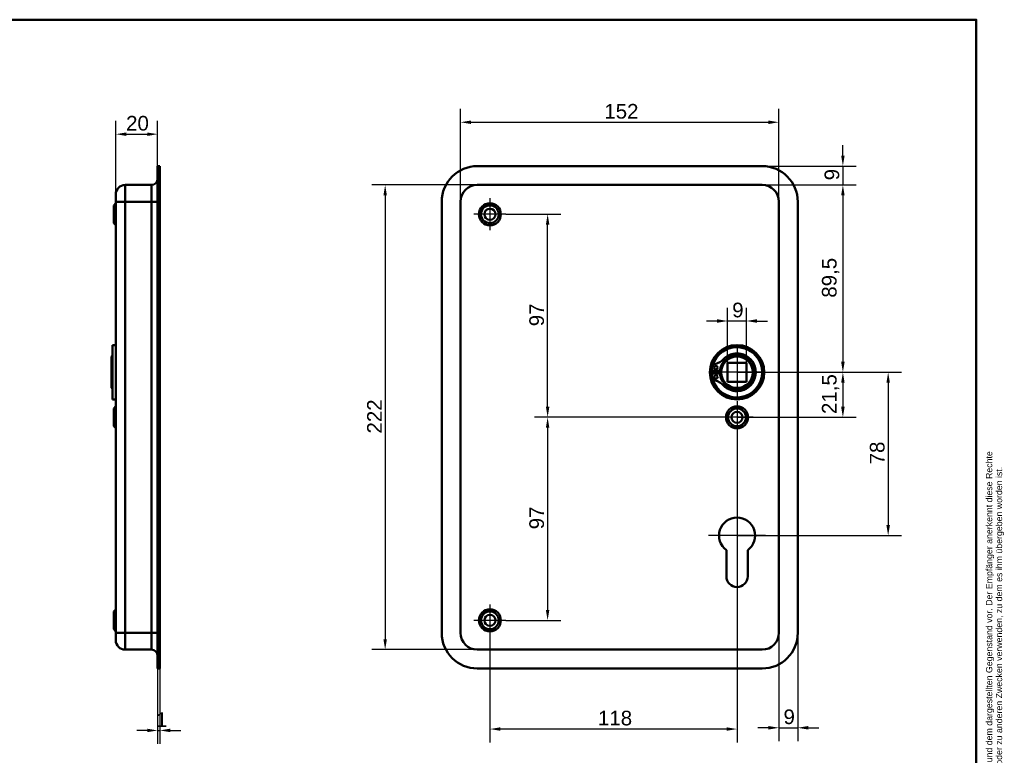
# Model space of a CAD drawing. Header units: millimetres. Extents: x 20 to 833, y 20 to 574.
# Tile 3 of 3: x 363 to 833, y 223 to 574. Entities that reach past the tile are written whole.
import ezdxf
from ezdxf.enums import TextEntityAlignment as Align

# ---------------------------------------------------------------- set-up
doc = ezdxf.new("R2010")
doc.units = ezdxf.units.MM
doc.header["$LTSCALE"] = 2
for name, color, linetype, lineweight in [('Bemaßungen(DIN)', 7, 'Continuous', 25), ('Mittelpunktmarkierung(DIN)', 7, 'Continuous', 25), ('Sichtbare Kanten(DIN)', 7, 'Continuous', 50), ('Sichtbare tangentiale Kanten(DIN)', 7, 'Continuous', 50), ('Skizziergeometrie(DIN)', 7, 'Continuous', 50), ('Skizzierlinie(DIN)', 7, 'Continuous', 25), ('Symbole(DIN)', 7, 'Continuous', 25)]:
    doc.layers.add(name, color=color, linetype=linetype, lineweight=lineweight)
doc.styles.add('Aktuell-DIN', font='arial.ttf')
doc.styles.add('STANDARD-DIN~0', font='arial.ttf')
doc.styles.add('Textstil10', font='arial.ttf')
doc.styles.add('Textstil41', font='arial.ttf', dxfattribs={"width": 0.8})
doc.styles.add('Textstil83', font='arial.ttf', dxfattribs={"width": 0.8})
doc.dimstyles.new('CAD-LAN', dxfattribs={"dimscale": 2, "dimtxt": 3.5, "dimasz": 2.5, "dimexe": 3.175, "dimexo": 0, "dimgap": 0.8, "dimtad": 1, "dimrnd": 1e-08, "dimtxsty": 'STANDARD-DIN~0', "dimcen": 0.09, "dimdle": 10, "dimclrd": 250, "dimclre": 250, "dimclrt": 250, "dimadec": 0, "dimazin": 2, "dimtfac": 1, "dimtmove": 0, "dimatfit": 3, "dimfxl": 1, "dimtolj": 1, "dimtzin": 0, "dimlwd": 25, "dimlwe": 25, "dimarcsym": 0})

# ---------------------------------------------------------------- blocks, each defined once
blk = doc.blocks.new('Ränder Standardrahmen')
at = {"layer": 'Skizziergeometrie(DIN)', "flags": 128}
blk.add_lwpolyline([(10, 10), (10, 287), (410, 287), (410, 10), (10, 10)], dxfattribs=at)
blk = doc.blocks.new('Schriftfelder Heusser')
at = {"layer": 'Skizziergeometrie(DIN)'}
for p, q in [((101, 229.92), (101, 236.92)), ((101, 236.92), (291, 236.92)), ((111, 229.92), (111, 236.92)), ((123, 229.92), (123, 236.92)), ((232, 229.92), (232, 236.92)), ((256, 229.92), (256, 236.92)), ((291, 236.92), (291, 229.92)), ((101, 191.42), (101, 229.92)), ((101, 229.92), (291, 229.92)), ((111, 229.92), (111, 221.42)), ((123, 229.92), (123, 221.42)), ((232, 229.92), (232, 221.42)), ((256, 229.92), (256, 221.42)), ((291, 229.92), (291, 191.42)), ((101, 221.42), (291, 221.42)), ((150, 221.42), (150, 204.42)), ((198.85, 221.42), (198.85, 204.42)), ((216.35, 221.42), (216.35, 204.42)), ((238.35, 221.42), (238.35, 204.42)), ((278, 221.42), (278, 191.42)), ((278, 208.67), (291, 208.67)), ((101, 204.42), (291, 204.42)), ((142, 204.42), (142, 191.42)), ((236, 204.42), (236, 191.42)), ((278, 200.17), (291, 200.17)), ((291, 191.42), (101, 191.42))]:
    blk.add_line(p, q, dxfattribs=at)
at = {"layer": 'Skizzierlinie(DIN)'}
for p, q in [((113.5, 221.42), (113.5, 204.42)), ((118, 221.42), (118, 204.42)), ((162.35, 221.42), (162.35, 204.42)), ((166.85, 221.42), (166.85, 204.42)), ((113.5, 217.17), (150, 217.17)), ((162.35, 217.17), (278, 217.17)), ((113.5, 212.92), (150, 212.92)), ((162.35, 212.92), (278, 212.92)), ((113.5, 208.67), (150, 208.67)), ((162.35, 208.67), (278, 208.67))]:
    blk.add_line(p, q, dxfattribs=at)
for centre in [(115.75, 219.25), (164.6, 219.25), (115.75, 215.04), (164.6, 215.04), (115.75, 210.79), (164.6, 210.79), (115.75, 206.54), (164.6, 206.54)]:
    blk.add_circle(centre, 1.75, dxfattribs=at)
at = {"layer": 'Symbole(DIN)', "color": 7, "insert": (293.33, 191.7), "char_height": 1.5, "width": 182.3003, "attachment_point": 1, "rotation": 90, "line_spacing_factor": 0.944221, "style": 'Aktuell-DIN'}
blk.add_mtext('\\fArial|b0|i0;\\H1.5000;Die Schlossfabrik Heusser AG ist Eigentümerin dieses Dokumentes und behält sich alle Rechte an diesem und dem dargestellten Gegenstand vor. Der Empfänger anerkennt diese Rechte\\Pund wird das Dokument nicht ohne schriftliche Ermächtigung der Eigentümerin Dritten zugänglich machen oder zu anderen Zwecken verwenden, zu dem es ihm übergeben worden ist.\\P ', dxfattribs=at)
at = {"layer": 'Symbole(DIN)', "color": 179, "true_color": 0x262659, "style": 'Aktuell-DIN'}
for s, insert, char_height, attachment_point in [('Pos.', (106, 227), 2.489, 2), ('Menge', (117, 227), 2.489, 2), ('Benennung', (125.81, 225.38), 2.489, 4), ('B-Nummer', (234.74, 225.62), 2.489, 4), ('Material', (265.02, 225.62), 2.489, 5), ('\\fArial|b0|i0;a', (115.81, 219.53), 2, 5), ('\\fArial|b0|i0;e', (164.54, 219.53), 2, 5), ('\\fArial|b0|i0;Gezeichnet', (200.05, 219.23), 2, 4), ('\\fArial|b0|i0;f', (164.55, 215.06), 2, 5), ('\\fArial|b0|i0;b', (115.75, 215), 2, 5), ('\\fArial|b0|i0;Freigegeben', (199.92, 216), 2, 1), ('\\fArial|b0|i0;g', (164.63, 211.05), 2, 5), ('\\fArial|b0|i0;Projekt', (200, 211.98), 2, 1), ('\\fArial|b0|i0;c', (115.75, 211.01), 2, 5), ('\\fArial|b0|i0;d', (115.76, 206.55), 2, 5), ('\\fArial|b0|i0;h', (164.55, 206.57), 2, 5), ('\\fArial|b0|i0;CAD-Nr.', (200, 207.5), 2, 1), ('\\fArial|b0|i0;\\H2.0000;Massstab', (284.39, 206.37), 2, 5), ('\\fArial|b0|i0;\\H2.0000;Baugruppe', (143.1, 203.73), 2, 1), ('\\fArial|b0|i0;Zeichnungs-Nr.', (237, 203.5), 2, 1), ('\\fArial|b0|i0;\\H2.5000;4853 Murgenthal', (113.33, 192.46), 2.5, 7)]:
    blk.add_mtext(s, dxfattribs=dict(at, insert=insert, char_height=char_height, attachment_point=attachment_point))
at = {"layer": 'Symbole(DIN)', "color": 179, "true_color": 0x262659, "attachment_point": 5, "style": 'Aktuell-DIN'}
for s, insert, char_height, width in [('Änd.', (107.21, 213), 2.489, 12.3494), ('Änd.', (156.12, 212.76), 2.489, 12.3494), ('\\fArial|b0|i0;Änderung', (284.51, 202.33), 2, 12.1143)]:
    blk.add_mtext(s, dxfattribs=dict(at, insert=insert, char_height=char_height, width=width))
at = {"layer": 'Symbole(DIN)', "color": 7, "insert": (143.1, 196.62), "char_height": 4.5, "width": 90.18, "attachment_point": 4, "style": 'Aktuell-DIN'}
blk.add_mtext('\\fArial|b0|i0;\\W0.90;\\H4.5000;Heusser-Muschel Serie 3', dxfattribs=at)
at = {"layer": 'Symbole(DIN)', "color": 179, "true_color": 0x262659, "style": 'Textstil10'}
blk.add_attdef('ERSTELLUNGSDATUM_001', (217.26, 218.29), '', height=2, dxfattribs=at)
at = {"layer": 'Symbole(DIN)', "color": 179, "true_color": 0x262659}
for tag, height, style, p in [('AUTOR', 2.49, 'Aktuell-DIN', (240.03, 219.26)), ('KONTROLLDATUM', 2, 'Textstil10', (217.42, 215.04)), ('KONTROLLIERT_VON', 2, 'Textstil10', (239.98, 215.05))]:
    blk.add_attdef(tag, text='', height=height, dxfattribs=dict(at, style=style)).set_placement(p, align=Align.MIDDLE_LEFT)
at = {"layer": 'Symbole(DIN)', "color": 7, "style": 'Textstil83', "width": 0.8}
blk.add_attdef('Anfänglicher_Ansichtsmaßstab_001', (281.57, 213.34), '', height=2.3, dxfattribs=at)
at = {"layer": 'Symbole(DIN)', "color": 179, "true_color": 0x262659, "style": 'Textstil10'}
blk.add_attdef('PROJEKT', text='', height=2, dxfattribs=at).set_placement((217.77, 209.72), align=Align.BOTTOM_LEFT)
at = {"layer": 'Symbole(DIN)', "color": 7, "style": 'Textstil41', "width": 0.8}
blk.add_attdef('STATUS', text='', height=5, dxfattribs=at).set_placement((284.53, 195.86), align=Align.MIDDLE_CENTER)
blk = doc.blocks.new('*D8')
at = {"layer": 'Bemaßungen(DIN)', "color": 250, "linetype": 'Continuous', "lineweight": 25, "true_color": 0x3f3f3f, "transparency": 16777216}
for p, q in [((573.78, 487.06), (573.78, 531.35)), ((725.78, 487.06), (725.78, 531.35)), ((578.78, 525), (720.78, 525))]:
    blk.add_line(p, q, dxfattribs=at)
at = {"layer": 'Bemaßungen(DIN)', "color": 250, "linetype": 'Continuous', "true_color": 0x3f3f3f, "transparency": 16777216}
for points in [[(578.78, 525.83), (578.78, 524.16), (573.78, 525)], [(720.78, 525.83), (720.78, 524.16), (725.78, 525)]]:
    blk.add_solid(points, dxfattribs=at)
at = {"layer": 'Defpoints', "color": 0, "linetype": 'Continuous', "transparency": 16777216}
for p in [(725.78, 525), (573.78, 487.06), (725.78, 487.06)]:
    blk.add_point(p, dxfattribs=at)
at = {"layer": 'Bemaßungen(DIN)', "color": 250, "linetype": 'Continuous', "lineweight": 25, "true_color": 0x3f3f3f, "transparency": 16777216, "insert": (642.41, 533.74), "char_height": 7, "attachment_point": 1, "style": 'STANDARD-DIN~0'}
blk.add_mtext('\\A1;152', dxfattribs=at)
blk = doc.blocks.new('*D9')
at = {"layer": 'Bemaßungen(DIN)', "color": 250, "linetype": 'Continuous', "lineweight": 25, "true_color": 0x3f3f3f, "transparency": 16777216}
for p, q in [((581.78, 495.06), (531.43, 495.06)), ((537.78, 490.06), (537.78, 278.06)), ((581.78, 273.06), (531.43, 273.06))]:
    blk.add_line(p, q, dxfattribs=at)
at = {"layer": 'Bemaßungen(DIN)', "color": 250, "linetype": 'Continuous', "true_color": 0x3f3f3f, "transparency": 16777216}
for points in [[(536.95, 490.06), (538.61, 490.06), (537.78, 495.06)], [(536.95, 278.06), (538.61, 278.06), (537.78, 273.06)]]:
    blk.add_solid(points, dxfattribs=at)
at = {"layer": 'Defpoints', "color": 0, "linetype": 'Continuous', "transparency": 16777216}
for p in [(581.78, 495.06), (537.78, 273.06), (581.78, 273.06)]:
    blk.add_point(p, dxfattribs=at)
at = {"layer": 'Bemaßungen(DIN)', "color": 250, "linetype": 'Continuous', "lineweight": 25, "true_color": 0x3f3f3f, "transparency": 16777216, "insert": (529.15, 376.3), "char_height": 7, "attachment_point": 1, "rotation": 90, "style": 'STANDARD-DIN~0'}
blk.add_mtext('\\A1;222', dxfattribs=at)
blk = doc.blocks.new('*D10')
at = {"layer": 'Bemaßungen(DIN)', "color": 250, "linetype": 'Continuous', "lineweight": 25, "true_color": 0x3f3f3f, "transparency": 16777216}
for p, q in [((705.78, 405.56), (762.68, 405.56)), ((756.33, 400.56), (756.33, 389.06)), ((705.78, 384.06), (762.68, 384.06))]:
    blk.add_line(p, q, dxfattribs=at)
at = {"layer": 'Bemaßungen(DIN)', "color": 250, "linetype": 'Continuous', "true_color": 0x3f3f3f, "transparency": 16777216}
for points in [[(755.5, 400.56), (757.16, 400.56), (756.33, 405.56)], [(755.5, 389.06), (757.16, 389.06), (756.33, 384.06)]]:
    blk.add_solid(points, dxfattribs=at)
at = {"layer": 'Defpoints', "color": 0, "linetype": 'Continuous', "transparency": 16777216}
for p in [(705.78, 405.56), (705.78, 384.06), (756.33, 384.06)]:
    blk.add_point(p, dxfattribs=at)
at = {"layer": 'Bemaßungen(DIN)', "color": 250, "linetype": 'Continuous', "lineweight": 25, "true_color": 0x3f3f3f, "transparency": 16777216, "insert": (746.32, 385.63), "char_height": 7, "attachment_point": 1, "rotation": 90, "style": 'STANDARD-DIN~0'}
blk.add_mtext('\\A1;21,5', dxfattribs=at)
blk = doc.blocks.new('*D11')
at = {"layer": 'Bemaßungen(DIN)', "color": 250, "linetype": 'Continuous', "lineweight": 25, "true_color": 0x3f3f3f, "transparency": 16777216}
for p, q in [((717.78, 495.06), (762.68, 495.06)), ((756.33, 490.06), (756.33, 410.56)), ((705.78, 405.56), (762.68, 405.56))]:
    blk.add_line(p, q, dxfattribs=at)
at = {"layer": 'Bemaßungen(DIN)', "color": 250, "linetype": 'Continuous', "true_color": 0x3f3f3f, "transparency": 16777216}
for points in [[(755.5, 490.06), (757.16, 490.06), (756.33, 495.06)], [(755.5, 410.56), (757.16, 410.56), (756.33, 405.56)]]:
    blk.add_solid(points, dxfattribs=at)
at = {"layer": 'Defpoints', "color": 0, "linetype": 'Continuous', "transparency": 16777216}
for p in [(717.78, 495.06), (705.78, 405.56), (756.33, 405.56)]:
    blk.add_point(p, dxfattribs=at)
at = {"layer": 'Bemaßungen(DIN)', "color": 250, "linetype": 'Continuous', "lineweight": 25, "true_color": 0x3f3f3f, "transparency": 16777216, "insert": (746.32, 441.19), "char_height": 7, "attachment_point": 1, "rotation": 90, "style": 'STANDARD-DIN~0'}
blk.add_mtext('\\A1;89,5', dxfattribs=at)
blk = doc.blocks.new('*D12')
at = {"layer": 'Bemaßungen(DIN)', "color": 250, "linetype": 'Continuous', "lineweight": 25, "true_color": 0x3f3f3f, "transparency": 16777216}
for p, q in [((756.33, 509.06), (756.33, 514.06)), ((717.78, 504.06), (762.68, 504.06)), ((756.33, 504.06), (756.33, 495.06)), ((717.78, 495.06), (762.68, 495.06)), ((756.33, 490.06), (756.33, 485.06))]:
    blk.add_line(p, q, dxfattribs=at)
at = {"layer": 'Bemaßungen(DIN)', "color": 250, "linetype": 'Continuous', "true_color": 0x3f3f3f, "transparency": 16777216}
for points in [[(755.5, 509.06), (757.16, 509.06), (756.33, 504.06)], [(755.5, 490.06), (757.16, 490.06), (756.33, 495.06)]]:
    blk.add_solid(points, dxfattribs=at)
at = {"layer": 'Defpoints', "color": 0, "linetype": 'Continuous', "transparency": 16777216}
for p in [(717.78, 504.06), (717.78, 495.06), (756.33, 495.06)]:
    blk.add_point(p, dxfattribs=at)
at = {"layer": 'Bemaßungen(DIN)', "color": 250, "linetype": 'Continuous', "lineweight": 25, "true_color": 0x3f3f3f, "transparency": 16777216, "insert": (747.58, 497.26), "char_height": 7, "attachment_point": 1, "rotation": 90, "style": 'STANDARD-DIN~0'}
blk.add_mtext('\\A1;9', dxfattribs=at)
blk = doc.blocks.new('*D13')
at = {"layer": 'Bemaßungen(DIN)', "color": 250, "linetype": 'Continuous', "lineweight": 25, "true_color": 0x3f3f3f, "transparency": 16777216}
for p, q in [((595.43, 481.06), (621.7, 481.06)), ((615.35, 389.06), (615.35, 476.06)), ((705.78, 384.06), (609, 384.06))]:
    blk.add_line(p, q, dxfattribs=at)
at = {"layer": 'Bemaßungen(DIN)', "color": 250, "linetype": 'Continuous', "true_color": 0x3f3f3f, "transparency": 16777216}
for points in [[(614.52, 476.06), (616.18, 476.06), (615.35, 481.06)], [(614.52, 389.06), (616.18, 389.06), (615.35, 384.06)]]:
    blk.add_solid(points, dxfattribs=at)
at = {"layer": 'Defpoints', "color": 0, "linetype": 'Continuous', "transparency": 16777216}
for p in [(595.43, 481.06), (615.35, 481.06), (705.78, 384.06)]:
    blk.add_point(p, dxfattribs=at)
at = {"layer": 'Bemaßungen(DIN)', "color": 250, "linetype": 'Continuous', "lineweight": 25, "true_color": 0x3f3f3f, "transparency": 16777216, "insert": (606.6, 427.55), "char_height": 7, "attachment_point": 1, "rotation": 90, "style": 'STANDARD-DIN~0'}
blk.add_mtext('\\A1;97', dxfattribs=at)
blk = doc.blocks.new('*D14')
at = {"layer": 'Bemaßungen(DIN)', "color": 250, "linetype": 'Continuous', "lineweight": 25, "true_color": 0x3f3f3f, "transparency": 16777216}
for p, q in [((705.78, 384.06), (609, 384.06)), ((615.35, 379.06), (615.35, 292.06)), ((595.43, 287.06), (621.7, 287.06))]:
    blk.add_line(p, q, dxfattribs=at)
at = {"layer": 'Bemaßungen(DIN)', "color": 250, "linetype": 'Continuous', "true_color": 0x3f3f3f, "transparency": 16777216}
for points in [[(614.52, 379.06), (616.18, 379.06), (615.35, 384.06)], [(614.52, 292.06), (616.18, 292.06), (615.35, 287.06)]]:
    blk.add_solid(points, dxfattribs=at)
at = {"layer": 'Defpoints', "color": 0, "linetype": 'Continuous', "transparency": 16777216}
for p in [(705.78, 384.06), (595.43, 287.06), (615.35, 287.06)]:
    blk.add_point(p, dxfattribs=at)
at = {"layer": 'Bemaßungen(DIN)', "color": 250, "linetype": 'Continuous', "lineweight": 25, "true_color": 0x3f3f3f, "transparency": 16777216, "insert": (606.6, 330.55), "char_height": 7, "attachment_point": 1, "rotation": 90, "style": 'STANDARD-DIN~0'}
blk.add_mtext('\\A1;97', dxfattribs=at)
blk = doc.blocks.new('*D15')
at = {"layer": 'Bemaßungen(DIN)', "color": 250, "linetype": 'Continuous', "lineweight": 25, "true_color": 0x3f3f3f, "transparency": 16777216}
for p, q in [((705.78, 376.41), (705.78, 228.78)), ((587.78, 279.41), (587.78, 228.78)), ((700.78, 235.13), (592.78, 235.13))]:
    blk.add_line(p, q, dxfattribs=at)
at = {"layer": 'Bemaßungen(DIN)', "color": 250, "linetype": 'Continuous', "true_color": 0x3f3f3f, "transparency": 16777216}
for points in [[(592.78, 235.97), (592.78, 234.3), (587.78, 235.13)], [(700.78, 235.97), (700.78, 234.3), (705.78, 235.13)]]:
    blk.add_solid(points, dxfattribs=at)
at = {"layer": 'Defpoints', "color": 0, "linetype": 'Continuous', "transparency": 16777216}
for p in [(705.78, 376.41), (587.78, 279.41), (587.78, 235.13)]:
    blk.add_point(p, dxfattribs=at)
at = {"layer": 'Bemaßungen(DIN)', "color": 250, "linetype": 'Continuous', "lineweight": 25, "true_color": 0x3f3f3f, "transparency": 16777216, "insert": (639.37, 243.88), "char_height": 7, "attachment_point": 1, "style": 'STANDARD-DIN~0'}
blk.add_mtext('\\A1;118', dxfattribs=at)
blk = doc.blocks.new('*D16')
at = {"layer": 'Bemaßungen(DIN)', "color": 250, "linetype": 'Continuous', "lineweight": 25, "true_color": 0x3f3f3f, "transparency": 16777216}
for p, q in [((725.78, 281.06), (725.78, 229.39)), ((734.78, 281.06), (734.78, 229.39)), ((720.78, 235.74), (715.78, 235.74)), ((725.78, 235.74), (734.78, 235.74)), ((739.78, 235.74), (744.78, 235.74))]:
    blk.add_line(p, q, dxfattribs=at)
at = {"layer": 'Bemaßungen(DIN)', "color": 250, "linetype": 'Continuous', "true_color": 0x3f3f3f, "transparency": 16777216}
for points in [[(720.78, 236.58), (720.78, 234.91), (725.78, 235.74)], [(739.78, 236.58), (739.78, 234.91), (734.78, 235.74)]]:
    blk.add_solid(points, dxfattribs=at)
at = {"layer": 'Defpoints', "color": 0, "linetype": 'Continuous', "transparency": 16777216}
for p in [(725.78, 281.06), (734.78, 281.06), (734.78, 235.74)]:
    blk.add_point(p, dxfattribs=at)
at = {"layer": 'Bemaßungen(DIN)', "color": 250, "linetype": 'Continuous', "lineweight": 25, "true_color": 0x3f3f3f, "transparency": 16777216, "insert": (727.98, 244.49), "char_height": 7, "attachment_point": 1, "style": 'STANDARD-DIN~0'}
blk.add_mtext('\\A1;9', dxfattribs=at)
blk = doc.blocks.new('*D17')
at = {"layer": 'Bemaßungen(DIN)', "color": 250, "linetype": 'Continuous', "lineweight": 25, "true_color": 0x3f3f3f, "transparency": 16777216}
for p, q in [((701.28, 410.06), (701.28, 436.41)), ((710.28, 410.06), (710.28, 436.41)), ((696.28, 430.06), (691.28, 430.06)), ((710.28, 430.06), (701.28, 430.06)), ((715.28, 430.06), (720.28, 430.06))]:
    blk.add_line(p, q, dxfattribs=at)
at = {"layer": 'Bemaßungen(DIN)', "color": 250, "linetype": 'Continuous', "true_color": 0x3f3f3f, "transparency": 16777216}
for points in [[(696.28, 430.89), (696.28, 429.23), (701.28, 430.06)], [(715.28, 430.89), (715.28, 429.23), (710.28, 430.06)]]:
    blk.add_solid(points, dxfattribs=at)
at = {"layer": 'Defpoints', "color": 0, "linetype": 'Continuous', "transparency": 16777216}
for p in [(701.28, 430.06), (701.28, 410.06), (710.28, 410.06)]:
    blk.add_point(p, dxfattribs=at)
at = {"layer": 'Bemaßungen(DIN)', "color": 250, "linetype": 'Continuous', "lineweight": 25, "true_color": 0x3f3f3f, "transparency": 16777216, "insert": (703.48, 438.81), "char_height": 7, "attachment_point": 1, "style": 'STANDARD-DIN~0'}
blk.add_mtext('\\A1;9', dxfattribs=at)
blk = doc.blocks.new('*D18')
at = {"layer": 'Bemaßungen(DIN)', "color": 250, "linetype": 'Continuous', "lineweight": 25, "true_color": 0x3f3f3f, "transparency": 16777216}
for p, q in [((409.14, 490.56), (409.14, 525.65)), ((429.14, 504.06), (429.14, 525.65)), ((414.14, 519.3), (424.14, 519.3))]:
    blk.add_line(p, q, dxfattribs=at)
at = {"layer": 'Bemaßungen(DIN)', "color": 250, "linetype": 'Continuous', "true_color": 0x3f3f3f, "transparency": 16777216}
for points in [[(414.14, 520.13), (414.14, 518.46), (409.14, 519.3)], [(424.14, 520.13), (424.14, 518.46), (429.14, 519.3)]]:
    blk.add_solid(points, dxfattribs=at)
at = {"layer": 'Defpoints', "color": 0, "linetype": 'Continuous', "transparency": 16777216}
for p in [(429.14, 519.3), (429.14, 504.06), (409.14, 490.56)]:
    blk.add_point(p, dxfattribs=at)
at = {"layer": 'Bemaßungen(DIN)', "color": 250, "linetype": 'Continuous', "lineweight": 25, "true_color": 0x3f3f3f, "transparency": 16777216, "insert": (414.07, 528.04), "char_height": 7, "attachment_point": 1, "style": 'STANDARD-DIN~0'}
blk.add_mtext('\\A1;20', dxfattribs=at)
blk = doc.blocks.new('*D19')
at = {"layer": 'Bemaßungen(DIN)', "color": 250, "linetype": 'Continuous', "lineweight": 25, "true_color": 0x3f3f3f, "transparency": 16777216}
for p, q in [((429.14, 264.06), (429.14, 228.13)), ((430.14, 264.06), (430.14, 228.13)), ((424.14, 234.48), (419.14, 234.48)), ((429.14, 234.48), (430.14, 234.48)), ((435.14, 234.48), (440.14, 234.48))]:
    blk.add_line(p, q, dxfattribs=at)
at = {"layer": 'Bemaßungen(DIN)', "color": 250, "linetype": 'Continuous', "true_color": 0x3f3f3f, "transparency": 16777216}
for points in [[(424.14, 235.31), (424.14, 233.64), (429.14, 234.48)], [(435.14, 235.31), (435.14, 233.64), (430.14, 234.48)]]:
    blk.add_solid(points, dxfattribs=at)
at = {"layer": 'Defpoints', "color": 0, "linetype": 'Continuous', "transparency": 16777216}
for p in [(429.14, 264.06), (430.14, 264.06), (430.14, 234.48)]:
    blk.add_point(p, dxfattribs=at)
at = {"layer": 'Bemaßungen(DIN)', "color": 250, "linetype": 'Continuous', "lineweight": 25, "true_color": 0x3f3f3f, "transparency": 16777216, "insert": (428.35, 243.1), "char_height": 7, "attachment_point": 1, "style": 'STANDARD-DIN~0'}
blk.add_mtext('\\A1;1', dxfattribs=at)
blk = doc.blocks.new('*D23')
at = {"layer": 'Bemaßungen(DIN)', "color": 250, "linetype": 'Continuous', "lineweight": 25, "true_color": 0x3f3f3f, "transparency": 16777216}
for p, q in [((705.78, 405.56), (784.3, 405.56)), ((777.95, 400.56), (777.95, 332.56)), ((705.78, 327.56), (784.3, 327.56))]:
    blk.add_line(p, q, dxfattribs=at)
at = {"layer": 'Bemaßungen(DIN)', "color": 250, "linetype": 'Continuous', "true_color": 0x3f3f3f, "transparency": 16777216}
for points in [[(777.12, 400.56), (778.79, 400.56), (777.95, 405.56)], [(777.12, 332.56), (778.79, 332.56), (777.95, 327.56)]]:
    blk.add_solid(points, dxfattribs=at)
at = {"layer": 'Defpoints', "color": 0, "linetype": 'Continuous', "transparency": 16777216}
for p in [(705.78, 405.56), (705.78, 327.56), (777.95, 327.56)]:
    blk.add_point(p, dxfattribs=at)
at = {"layer": 'Bemaßungen(DIN)', "color": 250, "linetype": 'Continuous', "lineweight": 25, "true_color": 0x3f3f3f, "transparency": 16777216, "insert": (769.21, 361.57), "char_height": 7, "attachment_point": 1, "rotation": 90, "style": 'STANDARD-DIN~0'}
blk.add_mtext('\\A1;78', dxfattribs=at)

msp = doc.modelspace()

# ---------------------------------------------------------------- linework, layer by layer
at = {"layer": 'Mittelpunktmarkierung(DIN)', "linetype": 'Continuous'}
for p, q in [((587.78, 488.71), (587.78, 473.41)), ((595.43, 481.06), (580.13, 481.06)), ((705.78, 418.06), (705.78, 393.06)), ((718.28, 405.56), (693.28, 405.56)), ((705.78, 391.71), (705.78, 376.41)), ((713.43, 384.06), (698.13, 384.06)), ((705.78, 341.16), (705.78, 317.56)), ((719.38, 327.56), (692.18, 327.56)), ((587.78, 294.71), (587.78, 279.41)), ((595.43, 287.06), (580.13, 287.06))]:
    msp.add_line(p, q, dxfattribs=at)
at = {"layer": 'Sichtbare Kanten(DIN)'}
for p, q in [((429.136, 487.06), (429.136, 504.06)), ((430.136, 504.06), (429.136, 504.06)), ((430.136, 487.06), (430.136, 504.06)), ((581.78, 504.06), (717.78, 504.06)), ((413.636, 495.06), (426.136, 495.06)), ((717.78, 495.06), (581.78, 495.06)), ((409.136, 487.06), (409.136, 490.56)), ((408.136, 485.31), (409.136, 486.31)), ((408.136, 476.81), (408.136, 485.31)), ((409.136, 487.06), (409.136, 281.06)), ((429.136, 487.06), (429.136, 281.06)), ((430.136, 487.06), (430.136, 281.06)), ((564.78, 281.06), (564.78, 487.06)), ((573.78, 487.06), (573.78, 281.06)), ((725.78, 281.06), (725.78, 487.06)), ((734.78, 487.06), (734.78, 281.06)), ((408.136, 476.81), (409.136, 475.81)), ((407.636, 418.56), (407.636, 392.56)), ((407.636, 418.56), (409.136, 418.56)), ((407.136, 413.06), (407.636, 413.56)), ((407.136, 398.06), (407.136, 413.06)), ((701.28, 410.06), (701.28, 401.06)), ((710.28, 410.06), (701.28, 410.06)), ((710.28, 401.06), (710.28, 410.06)), ((693.872, 406.177), (693.872, 407.561)), ((697.572, 406.177), (693.872, 406.177)), ((693.872, 404.943), (697.572, 404.943)), ((693.872, 403.559), (693.872, 404.943)), ((701.28, 401.06), (710.28, 401.06)), ((407.136, 398.06), (407.636, 397.56)), ((407.636, 392.56), (409.136, 392.56)), ((408.136, 388.31), (409.136, 389.31)), ((408.136, 379.81), (408.136, 388.31)), ((408.136, 379.81), (409.136, 378.81)), ((700.68, 308.06), (700.68, 320.635)), ((710.88, 320.635), (710.88, 308.06)), ((408.136, 291.31), (409.136, 292.31)), ((408.136, 282.81), (408.136, 291.31)), ((408.136, 282.81), (409.136, 281.81)), ((409.136, 277.56), (409.136, 281.06)), ((429.136, 264.06), (429.136, 281.06)), ((430.136, 264.06), (430.136, 281.06)), ((413.636, 273.06), (426.136, 273.06)), ((581.78, 273.06), (717.78, 273.06)), ((430.136, 264.06), (429.136, 264.06)), ((717.78, 264.06), (581.78, 264.06))]:
    msp.add_line(p, q, dxfattribs=at)
for centre, radius in [((587.78, 481.06), 5.25), ((587.78, 481.06), 4.25), ((587.78, 481.06), 2.65), ((705.78, 405.56), 13), ((705.78, 405.56), 12.5), ((705.78, 405.56), 8), ((705.78, 405.56), 7.5), ((695.722, 407.792), 0.85), ((695.722, 403.328), 0.85), ((705.78, 384.06), 5.25), ((705.78, 384.06), 4.25), ((705.78, 384.06), 2.65), ((587.78, 287.06), 5.25), ((587.78, 287.06), 4.25), ((587.78, 287.06), 2.65)]:
    msp.add_circle(centre, radius, dxfattribs=at)
for centre, radius, start, end in [((581.78, 487.06), 17, 90, 180), ((717.78, 487.06), 17, 0, 90), ((413.636, 490.56), 4.5, 90, 180), ((426.136, 498.06), 3, 270, 0), ((581.78, 487.06), 8, 90, 180), ((717.78, 487.06), 8, 0, 90), ((705.78, 405.56), 12, 194.7921, 165.2079), ((705.78, 405.56), 9, 220.90334, 139.09666), ((705.78, 405.56), 8.967, 224.36355, 135.63645), ((695.872, 407.561), 2, 104.80219, 180), ((693.132, 417.93), 8.725, 284.80219, 315.63645), ((705.047, 405.56), 7.5, 130.96945, 175.28369), ((705.78, 405.56), 12, 172.89827, 187.10173), ((705.78, 405.56), 9, 176.0711, 183.9289), ((705.047, 405.56), 7.5, 184.71631, 229.03055), ((705.78, 405.56), 8.2, 163.43926, 196.56074), ((695.872, 403.559), 2, 180, 255.19781), ((693.132, 393.19), 8.725, 44.36355, 75.19781), ((705.78, 327.56), 8.6, 306.37184, 233.62816), ((705.78, 308.06), 5.1, 180, 0), ((413.636, 277.56), 4.5, 180, 270), ((581.78, 281.06), 17, 180, 270), ((581.78, 281.06), 8, 180, 270), ((717.78, 281.06), 8, 270, 0), ((717.78, 281.06), 17, 270, 0), ((426.136, 270.06), 3, 0, 90)]:
    msp.add_arc(centre, radius, start, end, dxfattribs=at)
at = {"layer": 'Sichtbare tangentiale Kanten(DIN)'}
for p, q in [((413.636, 495.06), (413.636, 487.06)), ((426.136, 487.06), (426.136, 495.06)), ((409.136, 487.06), (413.636, 487.06)), ((413.636, 487.06), (426.136, 487.06)), ((413.636, 281.06), (413.636, 487.06)), ((429.136, 487.06), (426.136, 487.06)), ((426.136, 487.06), (426.136, 281.06)), ((430.136, 487.06), (429.136, 487.06)), ((413.636, 281.06), (409.136, 281.06)), ((413.636, 281.06), (426.136, 281.06)), ((413.636, 281.06), (413.636, 273.06)), ((426.136, 281.06), (429.136, 281.06)), ((426.136, 273.06), (426.136, 281.06)), ((430.136, 281.06), (429.136, 281.06))]:
    msp.add_line(p, q, dxfattribs=at)

# ---------------------------------------------------------------- block references
at = {"xscale": 2, "yscale": 2, "zscale": 2}
msp.add_blockref('Ränder Standardrahmen', (0, 0), dxfattribs=at)
msp.add_blockref('Schriftfelder Heusser', (238, -362.833), dxfattribs=at).add_auto_attribs({'ERSTELLUNGSDATUM_001': '22.12.2020', 'Anfänglicher_Ansichtsmaßstab_001': '1 : 2'})

# ---------------------------------------------------------------- dimensions: what is measured, and where the dimension line sits
at = {"layer": 'Bemaßungen(DIN)', "color": 250, "linetype": 'Continuous', "lineweight": 25, "true_color": 0x3f3f3f}
for base, p1, p2, angle, override, picture, middle in [((725.78, 524.996), (573.78, 487.06), (725.78, 487.06), 180, {"dimgap": 0.8, "dimdec": 2, "dimtol": 0, "dimlim": 0, "dimtp": 0, "dimtm": 0, "dimtdec": 2, "dimtofl": 0, "dimatfit": 1}, '*D8', (649.78, 524.996)), ((429.136, 519.295), (409.136, 490.56), (429.136, 504.06), 180, {"dimgap": 0.8, "dimdec": 2, "dimtol": 0, "dimlim": 0, "dimtp": 0, "dimtm": 0, "dimtdec": 2, "dimtofl": 0, "dimatfit": 1}, '*D18', (419.136, 519.295)), ((756.33, 495.06), (717.78, 504.06), (717.78, 495.06), 270, {"dimgap": 0.8, "dimdec": 2, "dimtol": 0, "dimlim": 0, "dimtp": 0, "dimtm": 0, "dimtdec": 2, "dimtofl": 1, "dimatfit": 1}, '*D12', (756.33, 499.56)), ((537.78, 273.06), (581.78, 495.06), (581.78, 273.06), 270, {"dimgap": 0.8, "dimdec": 2, "dimtol": 0, "dimlim": 0, "dimtp": 0, "dimtm": 0, "dimtdec": 2, "dimtofl": 0, "dimatfit": 1}, '*D9', (537.78, 384.06)), ((756.33, 405.56), (717.78, 495.06), (705.78, 405.56), 90, {"dimgap": 0.8, "dimdec": 2, "dimtol": 0, "dimlim": 0, "dimtp": 0, "dimtm": 0, "dimtdec": 2, "dimtofl": 0, "dimatfit": 1}, '*D11', (756.33, 450.31)), ((615.349, 481.06), (705.78, 384.06), (595.43, 481.06), 90, {"dimgap": 0.8, "dimdec": 2, "dimtol": 0, "dimlim": 0, "dimtp": 0, "dimtm": 0, "dimtdec": 2, "dimtofl": 0, "dimatfit": 1}, '*D13', (615.349, 432.56)), ((701.28, 430.06), (710.28, 410.06), (701.28, 410.06), 180, {"dimgap": 0.8, "dimdec": 2, "dimtol": 0, "dimlim": 0, "dimtp": 0, "dimtm": 0, "dimtdec": 2, "dimtofl": 1, "dimatfit": 1}, '*D17', (705.78, 430.06)), ((756.33, 384.06), (705.78, 405.56), (705.78, 384.06), 90, {"dimgap": 0.8, "dimdec": 2, "dimtol": 0, "dimlim": 0, "dimtp": 0, "dimtm": 0, "dimtdec": 2, "dimtofl": 0, "dimatfit": 1}, '*D10', (756.33, 394.81)), ((777.954, 327.56), (705.78, 405.56), (705.78, 327.56), 90, {"dimgap": 0.8, "dimdec": 2, "dimtol": 0, "dimlim": 0, "dimtp": 0, "dimtm": 0, "dimtdec": 2, "dimtofl": 0, "dimatfit": 1}, '*D23', (777.954, 366.56)), ((615.349, 287.06), (705.78, 384.06), (595.43, 287.06), 90, {"dimgap": 0.8, "dimdec": 2, "dimtol": 0, "dimlim": 0, "dimtp": 0, "dimtm": 0, "dimtdec": 2, "dimtofl": 0, "dimatfit": 1}, '*D14', (615.349, 335.56)), ((587.78, 235.135), (705.78, 376.41), (587.78, 279.41), 180, {"dimgap": 0.8, "dimdec": 2, "dimtol": 0, "dimlim": 0, "dimtp": 0, "dimtm": 0, "dimtdec": 2, "dimtofl": 0, "dimatfit": 1}, '*D15', (646.78, 235.135)), ((430.136, 234.476), (429.136, 264.06), (430.136, 264.06), 180, {"dimgap": 0.8, "dimdec": 2, "dimtol": 0, "dimlim": 0, "dimtp": 0, "dimtm": 0, "dimtdec": 2, "dimtofl": 1, "dimatfit": 1}, '*D19', (429.636, 234.476))]:
    dim = msp.add_linear_dim(base=base, p1=p1, p2=p2, angle=angle, dimstyle='CAD-LAN', override=override, dxfattribs=at)
    dim.commit()
    dim.dimension.update_dxf_attribs({"geometry": picture, "text_midpoint": middle, "dimtype": 160})
dim = msp.add_linear_dim(base=(734.78, 235.743), p1=(725.78, 281.06), p2=(734.78, 281.06), dimstyle='CAD-LAN', override={"dimgap": 0.8, "dimdec": 2, "dimtol": 0, "dimlim": 0, "dimtp": 0, "dimtm": 0, "dimtdec": 2, "dimtofl": 1, "dimatfit": 1}, dxfattribs=at)
dim.commit()
dim.dimension.update_dxf_attribs({"geometry": '*D16', "text_midpoint": (730.28, 235.743), "dimtype": 160})

doc.saveas('drawing.dxf')
